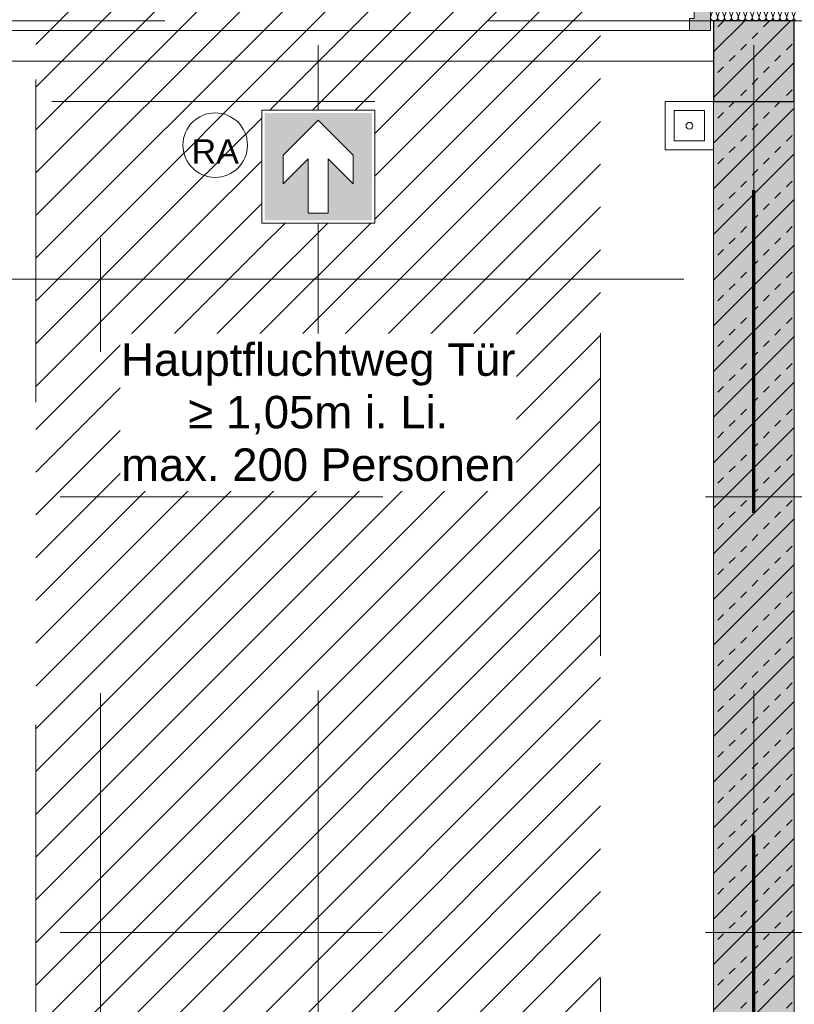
# Model space of a CAD drawing. Header units: metres. Extents: x -111 to 152, y -132 to 99.
# Tile 206 of 256: x -15.78 to -13.37, y -2.92 to 0.13. Entities that reach past the tile are written whole.
import ezdxf

# ---------------------------------------------------------------- set-up
doc = ezdxf.new("R2010")
doc.units = ezdxf.units.M
doc.header["$PDMODE"] = 1
doc.header["$PDSIZE"] = -2
for name, pattern in [('Achsen 01', [5.291531, 3.175, -1.058062, 0.352704, -0.705764]), ('gestrichelt - 01', [2, 1, -1]), ('ISO-03 Gestrichelt mit Abstand', [7.62, 3.048, -4.572]), ('ISO-07 Punktiert', [0.889, 0.127, -0.762]), ('Raster 01', [2, 1, -1]), ('VW-01 Strichlinie kurz', [2, 1, -1])]:
    doc.linetypes.add(name, pattern=pattern)
doc.layers.get('0').update_dxf_attribs({"lineweight": 25})
for name, color, linetype, lineweight in [('013_Beton und Stahlbetonarbeiten-000 Brandschutz', 7, 'Continuous', 9), ('013_Beton und Stahlbetonarbeiten-000 Unterzüge', 7, 'ISO-07 Punktiert', 13), ('013_Beton und Stahlbetonarbeiten-330 Außenstützen', 7, 'Continuous', 25), ('013_Beton und Stahlbetonarbeiten-340 Innenwände', 7, 'Continuous', 18), ('039_Trockenbauarbeiten-alllg.', 7, 'Continuous', 9), ('_1.35m (3D)', 7, 'Continuous', 9), ('_EG (2D)', 7, 'Continuous', 9), ('_EG - DS (2D)', 7, 'Continuous', 9), ('_GRU (2D)', 7, 'Continuous', 9), ('AV1-Brandschutzkonzept-Brandschutzkonzept', 7, 'Continuous', 5), ('AV1-Schnitt Achsen', 7, 'Achsen 01', 18), ('Bemaßung-Bemaßung', 7, 'Continuous', 9), ('Keine', 7, 'Continuous', 9)]:
    doc.layers.add(name, color=color, linetype=linetype, lineweight=lineweight)
for name, color, linetype, lineweight, true_color in [('013_Beton und Stahlbetonarbeiten-000 Sichtbeton-334 Außenwandöf', 5, 'Continuous', 5, 0x0000ff), ('013_Beton und Stahlbetonarbeiten-000 Sichtbeton-341 tragende In', 5, 'Continuous', 5, 0x0000ff), ('014_Fassadenarbeiten-330 mineralische Dämmung', 7, 'Continuous', 9, 0x666666), ('032_Metallarbeiten-Fenster', 7, 'Continuous', 13, 0x444444), ('AV1-Achsen', 1, 'Achsen 01', 18, 0xff0000), ('AV1-Arbeitsbühne', 7, 'gestrichelt - 01', 9, 0xf20884), ('AV1-Brandschutzkonzept-Anmerkung Text', 7, 'Continuous', 9, 0x599559), ('AV1-Raster', 7, 'Raster 01', 9, 0xa6a6a6)]:
    doc.layers.add(name, color=color, linetype=linetype, lineweight=lineweight, true_color=true_color)
doc.layers.get('0').freeze()
doc.styles.add('Arial', font='arial.ttf')
doc.dimstyles.new('COE 50', dxfattribs={"dimtxt": 126.090495, "dimasz": 0.001414, "dimexe": 0.001, "dimexo": 0.01, "dimgap": 0.001, "dimtad": 1, "dimdec": 3, "dimtxsty": 'Arial', "dimblk": 'VW_SLASH-3', "dimblk1": 'VW_SLASH-3', "dimblk2": 'VW_SLASH-3', "dimcen": 0, "dimadec": 3, "dimazin": 0, "dimtfac": 0.8, "dimtdec": 3, "dimtix": 1, "dimtmove": 0, "dimatfit": 0, "dimldrblk": 'VW_SLASH-2', "dimfxl": 0.002, "dimfxlon": 1, "dimfrac": 2, "dimtolj": 1, "dimarcsym": 0})
pattern_1 = [(45, (0, 0), (0.0707107, -0.0707107), [0.025, -0.025])]
pattern_2 = [(-135, (0.03106, -0.03313), (0.0707107, -0.0707107), [])]

# ---------------------------------------------------------------- blocks, each defined once
blk = doc.blocks.new('Group-2')
at = {"layer": 'AV1-Raster'}
for p, q in [((-14.85, -22.95), (-14.85, 1.35)), ((-13.5, -22.95), (-13.5, 1.35)), ((1.35, -1.35), (-40.5, -1.35)), ((1.35, -2.7), (-40.5, -2.7))]:
    blk.add_line(p, q, dxfattribs=at)
blk = doc.blocks.new('1.35m (3D)')
at = {"layer": 'AV1-Raster', "color": 7}
blk.add_blockref('Group-2', (0, 0), dxfattribs=at)
blk = doc.blocks.new('Group-4')
at = {"color": 255, "linetype": 'Continuous', "lineweight": 9, "transparency": 33554687}
blk.add_wipeout([(0.1, 0), (0.0707, -0.0707), (0, -0.1), (-0.0707, -0.0707), (-0.1, 0), (-0.0707, 0.0707), (0, 0.1), (0.0707, 0.0707)], dxfattribs=at).dxf.layer = 'AV1-Brandschutzkonzept-Brandschutzkonzept'
at = {"layer": 'AV1-Brandschutzkonzept-Brandschutzkonzept', "color": 1, "linetype": 'Continuous', "lineweight": 9, "true_color": 0xff0000, "transparency": 33554687}
blk.add_circle((0, 0), 0.1, dxfattribs=at)
at = {"layer": 'AV1-Brandschutzkonzept-Brandschutzkonzept', "insert": (0, -0.0573), "char_height": 0.0756, "attachment_point": 8, "line_spacing_factor": 0.967004, "style": 'Arial'}
blk.add_mtext('RA', dxfattribs=at)
blk = doc.blocks.new('Group-5')
at = {"layer": 'AV1-Brandschutzkonzept-Brandschutzkonzept', "color": 7}
blk.add_blockref('Group-4', (0, 0), dxfattribs=at)
blk = doc.blocks.new('Auslösestelle Rauchableitungsöffnung')
at = {"layer": 'AV1-Brandschutzkonzept-Brandschutzkonzept', "color": 7, "transparency": 33554687}
blk.add_blockref('Group-5', (0, 0), dxfattribs=at)
blk = doc.blocks.new('EG - DS (2D)')
at = {"layer": 'AV1-Brandschutzkonzept-Brandschutzkonzept', "color": 7}
blk.add_blockref('Auslösestelle Rauchableitungsöffnung', (-15.1692, -0.26), dxfattribs=at)
blk = doc.blocks.new('Group-85')
at = {"color": 255}
blk.add_wipeout([(-0.0001, -0.1499), (0.1499, -0.1499), (0.1499, 0.0001), (-0.0001, 0.0001)], dxfattribs=at).dxf.layer = 'AV1-Brandschutzkonzept-Brandschutzkonzept'
at = {"layer": 'AV1-Brandschutzkonzept-Brandschutzkonzept', "color": 1, "true_color": 0xff0000, "flags": 128}
blk.add_lwpolyline([(-0.0001, -0.1499), (0.1499, -0.1499), (0.1499, 0.0001), (-0.0001, 0.0001)], close=True, dxfattribs=at)
at = {"color": 255}
blk.add_wipeout([(0.028, -0.1218), (0.1218, -0.1218), (0.1218, -0.028), (0.028, -0.028)], dxfattribs=at).dxf.layer = 'AV1-Brandschutzkonzept-Brandschutzkonzept'
at = {"layer": 'AV1-Brandschutzkonzept-Brandschutzkonzept', "color": 1, "true_color": 0xff0000, "flags": 128}
blk.add_lwpolyline([(0.028, -0.1218), (0.1218, -0.1218), (0.1218, -0.028), (0.028, -0.028)], close=True, dxfattribs=at)
at = {"layer": 'AV1-Brandschutzkonzept-Brandschutzkonzept', "color": 1, "lineweight": 5, "true_color": 0xff0000, "flags": 128}
blk.add_lwpolyline([(0.0644, -0.0749), (0.0644, -0.0749, 0.414214), (0.0749, -0.0854), (0.0749, -0.0854, 0.414214), (0.0854, -0.0749), (0.0854, -0.0749), (0.0854, -0.0749, 0.414214), (0.0749, -0.0644), (0.0749, -0.0644, 0.414214), (0.0644, -0.0749)], format="xyb", close=True, dxfattribs=at)
blk = doc.blocks.new('Handfeuermelder')
at = {"layer": 'AV1-Brandschutzkonzept-Brandschutzkonzept', "color": 7, "transparency": 33554687}
blk.add_blockref('Group-85', (0, 0), dxfattribs=at)
blk = doc.blocks.new('VW_SLASH-3')
at = {"color": 0, "linetype": 'ByBlock', "lineweight": -2, "transparency": 16777216}
blk.add_line((0, 0), (-1, 0), dxfattribs=at)
at = {"color": 0, "linetype": 'Continuous', "lineweight": 15, "transparency": 16777216, "flags": 128}
blk.add_lwpolyline([(0.5, 0.5), (-0.5, -0.5)], dxfattribs=at)
blk = doc.blocks.new('*D390')
at = {"layer": 'Bemaßung-Bemaßung', "color": 0, "lineweight": -2}
for p, q in [((-17.875, 1.575), (-17.875, 1.725)), ((-13.625, 1.575), (-13.625, 1.725)), ((-13.6957, 1.675), (-17.8043, 1.675))]:
    blk.add_line(p, q, dxfattribs=at)
at = {"layer": 'Defpoints', "color": 0}
for p in [(-17.875, 1.675), (-13.625, -1.2875), (-17.875, -5.275)]:
    blk.add_point(p, dxfattribs=at)
at = {"layer": 'Bemaßung-Bemaßung', "color": 0, "lineweight": -2, "xscale": 0.070693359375, "yscale": 0.070693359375, "zscale": 0.070693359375, "rotation": 180}
blk.add_blockref('VW_SLASH-3', (-17.875, 1.675), dxfattribs=at)
at = {"layer": 'Bemaßung-Bemaßung', "color": 0, "lineweight": -2, "xscale": 0.070693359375, "yscale": 0.070693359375, "zscale": 0.070693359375}
blk.add_blockref('VW_SLASH-3', (-13.625, 1.675), dxfattribs=at)
at = {"layer": 'Bemaßung-Bemaßung', "color": 0, "insert": (-15.75, 1.8008), "char_height": 0.12609, "attachment_point": 5, "style": 'Arial'}
blk.add_mtext('\\A1;4,25', dxfattribs=at)
blk = doc.blocks.new('VW_SLASH-2')
at = {"color": 0, "linetype": 'ByBlock', "lineweight": -2, "transparency": 16777216}
blk.add_line((0, 0), (-1, 0), dxfattribs=at)
at = {"color": 0, "linetype": 'Continuous', "lineweight": 15, "transparency": 16777216, "flags": 128}
blk.add_lwpolyline([(0.5, 0.5), (-0.5, -0.5)], dxfattribs=at)
blk = doc.blocks.new('*D391')
at = {"layer": 'Bemaßung-Bemaßung', "color": 0, "lineweight": -2}
for p, q in [((-13.625, 1.575), (-13.625, 1.725)), ((-13.375, 1.575), (-13.375, 1.725)), ((-13.6957, 1.675), (-13.7664, 1.675)), ((-13.375, 1.675), (-13.625, 1.675)), ((-13.3043, 1.675), (-13.2336, 1.675))]:
    blk.add_line(p, q, dxfattribs=at)
at = {"layer": 'Defpoints', "color": 0}
for p in [(-13.625, 1.675), (-13.625, -1.2875), (-13.375, -1.475)]:
    blk.add_point(p, dxfattribs=at)
at = {"layer": 'Bemaßung-Bemaßung', "color": 0, "lineweight": -2, "xscale": 0.070693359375, "yscale": 0.070693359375, "zscale": 0.070693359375}
blk.add_blockref('VW_SLASH-3', (-13.625, 1.675), dxfattribs=at)
at = {"layer": 'Bemaßung-Bemaßung', "color": 0, "lineweight": -2, "xscale": 0.070693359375, "yscale": 0.070693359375, "zscale": 0.070693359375, "rotation": 180}
blk.add_blockref('VW_SLASH-3', (-13.375, 1.675), dxfattribs=at)
at = {"layer": 'Bemaßung-Bemaßung', "color": 0, "insert": (-13.5, 1.7894), "char_height": 0.12609, "attachment_point": 5, "style": 'Arial'}
blk.add_mtext('\\A1;25', dxfattribs=at)
blk = doc.blocks.new('*D392')
at = {"layer": 'Bemaßung-Bemaßung', "color": 0, "lineweight": -2}
for p, q in [((-13.375, 1.575), (-13.375, 1.725)), ((-9.525, 1.575), (-9.525, 1.725)), ((-9.5957, 1.675), (-13.3043, 1.675))]:
    blk.add_line(p, q, dxfattribs=at)
at = {"layer": 'Defpoints', "color": 0}
for p in [(-13.375, 1.675), (-9.525, -0.125), (-13.375, -1.475)]:
    blk.add_point(p, dxfattribs=at)
at = {"layer": 'Bemaßung-Bemaßung', "color": 0, "lineweight": -2, "xscale": 0.070693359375, "yscale": 0.070693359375, "zscale": 0.070693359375, "rotation": 180}
blk.add_blockref('VW_SLASH-3', (-13.375, 1.675), dxfattribs=at)
at = {"layer": 'Bemaßung-Bemaßung', "color": 0, "lineweight": -2, "xscale": 0.070693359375, "yscale": 0.070693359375, "zscale": 0.070693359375}
blk.add_blockref('VW_SLASH-3', (-9.525, 1.675), dxfattribs=at)
at = {"layer": 'Bemaßung-Bemaßung', "color": 0, "insert": (-11.45, 1.8008), "char_height": 0.12609, "attachment_point": 5, "style": 'Arial'}
blk.add_mtext('\\A1;3,85', dxfattribs=at)
blk = doc.blocks.new('*D586')
at = {"layer": 'Bemaßung-Bemaßung', "color": 0, "lineweight": -2}
for p, q in [((-16.075, 2.075), (-16.075, 2.225)), ((-13.625, 2.075), (-13.625, 2.225)), ((-13.6957, 2.175), (-16.0043, 2.175))]:
    blk.add_line(p, q, dxfattribs=at)
at = {"layer": 'Defpoints', "color": 0}
for p in [(-16.075, 2.175), (-16.075, 0.125), (-13.625, -0.125)]:
    blk.add_point(p, dxfattribs=at)
at = {"layer": 'Bemaßung-Bemaßung', "color": 0, "lineweight": -2, "xscale": 0.070693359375, "yscale": 0.070693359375, "zscale": 0.070693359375, "rotation": 180}
blk.add_blockref('VW_SLASH-3', (-16.075, 2.175), dxfattribs=at)
at = {"layer": 'Bemaßung-Bemaßung', "color": 0, "lineweight": -2, "xscale": 0.070693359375, "yscale": 0.070693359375, "zscale": 0.070693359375}
blk.add_blockref('VW_SLASH-3', (-13.625, 2.175), dxfattribs=at)
at = {"layer": 'Bemaßung-Bemaßung', "color": 0, "insert": (-14.85, 2.3008), "char_height": 0.12609, "attachment_point": 5, "style": 'Arial'}
blk.add_mtext('\\A1;2,45', dxfattribs=at)
blk = doc.blocks.new('*D587')
at = {"layer": 'Bemaßung-Bemaßung', "color": 0, "lineweight": -2}
for p, q in [((-13.625, 2.075), (-13.625, 2.225)), ((-13.375, 2.075), (-13.375, 2.225)), ((-13.6957, 2.175), (-13.7664, 2.175)), ((-13.375, 2.175), (-13.625, 2.175)), ((-13.3043, 2.175), (-13.2336, 2.175))]:
    blk.add_line(p, q, dxfattribs=at)
at = {"layer": 'Defpoints', "color": 0}
for p in [(-13.625, 2.175), (-13.625, -0.125), (-13.375, -0.125)]:
    blk.add_point(p, dxfattribs=at)
at = {"layer": 'Bemaßung-Bemaßung', "color": 0, "lineweight": -2, "xscale": 0.070693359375, "yscale": 0.070693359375, "zscale": 0.070693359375}
blk.add_blockref('VW_SLASH-3', (-13.625, 2.175), dxfattribs=at)
at = {"layer": 'Bemaßung-Bemaßung', "color": 0, "lineweight": -2, "xscale": 0.070693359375, "yscale": 0.070693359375, "zscale": 0.070693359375, "rotation": 180}
blk.add_blockref('VW_SLASH-3', (-13.375, 2.175), dxfattribs=at)
at = {"layer": 'Bemaßung-Bemaßung', "color": 0, "insert": (-13.5, 2.2894), "char_height": 0.12609, "attachment_point": 5, "style": 'Arial'}
blk.add_mtext('\\A1;25', dxfattribs=at)
blk = doc.blocks.new('*D588')
at = {"layer": 'Bemaßung-Bemaßung', "color": 0, "lineweight": -2}
for p, q in [((-13.375, 2.075), (-13.375, 2.225)), ((-10.925, 2.075), (-10.925, 2.225)), ((-10.9957, 2.175), (-13.3043, 2.175))]:
    blk.add_line(p, q, dxfattribs=at)
at = {"layer": 'Defpoints', "color": 0}
for p in [(-13.375, 2.175), (-13.375, -0.125), (-10.925, -0.125)]:
    blk.add_point(p, dxfattribs=at)
at = {"layer": 'Bemaßung-Bemaßung', "color": 0, "lineweight": -2, "xscale": 0.070693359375, "yscale": 0.070693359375, "zscale": 0.070693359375, "rotation": 180}
blk.add_blockref('VW_SLASH-3', (-13.375, 2.175), dxfattribs=at)
at = {"layer": 'Bemaßung-Bemaßung', "color": 0, "lineweight": -2, "xscale": 0.070693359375, "yscale": 0.070693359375, "zscale": 0.070693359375}
blk.add_blockref('VW_SLASH-3', (-10.925, 2.175), dxfattribs=at)
at = {"layer": 'Bemaßung-Bemaßung', "color": 0, "insert": (-12.15, 2.3008), "char_height": 0.12609, "attachment_point": 5, "style": 'Arial'}
blk.add_mtext('\\A1;2,45', dxfattribs=at)
blk = doc.blocks.new('Group-223')
at = {"color": 255, "linetype": 'Continuous', "transparency": 33554687}
blk.add_wipeout([(-0.1751, 0.1751), (0.1751, 0.1751), (0.1751, -0.1751), (-0.1751, -0.1751)], dxfattribs=at).dxf.layer = 'Keine'
at = {"layer": 'Keine', "color": 7, "linetype": 'Continuous', "transparency": 33554687, "flags": 128}
blk.add_lwpolyline([(-0.1751, 0.1751), (0.1751, 0.1751), (0.1751, -0.1751), (-0.1751, -0.1751)], close=True, dxfattribs=at)
at = {"layer": 'Keine', "color": 106, "linetype": 'Continuous', "true_color": 0x008011, "transparency": 33554687}
blk.add_solid([(-0.1663, -0.1663), (0.1663, -0.1663), (-0.1663, 0.1663), (0.1663, 0.1663)], dxfattribs=at)
at = {"color": 255, "linetype": 'Continuous', "transparency": 33554687}
blk.add_wipeout([(0.0242, -0.0308), (-0.0532, -0.1082), (0.0357, -0.1082), (0.1439, 0), (0.0357, 0.1082), (-0.0532, 0.1082), (0.0242, 0.0308), (-0.1439, 0.0308), (-0.1439, -0.0308)], dxfattribs=at).dxf.layer = 'Keine'
at = {"layer": 'Keine', "color": 255, "linetype": 'Continuous', "transparency": 33554687, "flags": 128}
blk.add_lwpolyline([(0.0242, -0.0308), (-0.0532, -0.1082), (0.0357, -0.1082), (0.1439, 0), (0.0357, 0.1082), (-0.0532, 0.1082), (0.0242, 0.0308), (-0.1439, 0.0308), (-0.1439, -0.0308)], close=True, dxfattribs=at)
blk = doc.blocks.new('Notausgang')
at = {"layer": 'Keine', "color": 7, "transparency": 33554687}
blk.add_blockref('Group-223', (0, 0), dxfattribs=at)
blk = doc.blocks.new('Group-307')
at = {"layer": '032_Metallarbeiten-Fenster', "linetype": 'Continuous', "lineweight": 0}
blk.add_hatch(color=7, dxfattribs=at).paths.add_polyline_path([(-13.685, 0.185), (-13.685, 0.1325), (-13.7, 0.1325), (-13.7, 0.095), (-13.635, 0.095), (-13.635, 0.185)])
at = {"layer": '032_Metallarbeiten-Fenster', "color": 8, "lineweight": 13, "flags": 128}
blk.add_lwpolyline([(-16.065, 0.095), (-16.065, 0.185), (-13.635, 0.185), (-13.635, 0.095)], close=True, dxfattribs=at)
at = {"layer": '032_Metallarbeiten-Fenster', "color": 7, "lineweight": 13, "flags": 128}
blk.add_lwpolyline([(-13.685, 0.185), (-13.685, 0.1325), (-13.7, 0.1325), (-13.7, 0.095), (-13.635, 0.095), (-13.635, 0.185)], close=True, dxfattribs=at)
blk = doc.blocks.new('Group-486')
at = {"layer": '014_Fassadenarbeiten-330 mineralische Dämmung', "transparency": 33554687, "flags": 128}
for points in [[(15.3239, -23.284, 0.513088), (15.3342, -23.27), (15.3252, -23.242, -1.372995), (15.3456, -23.242), (15.3353, -23.27, 1.372583), (15.3557, -23.27), (15.3467, -23.242, -1.372995), (15.3671, -23.242), (15.3567, -23.27, 1.372583), (15.3771, -23.27)], [(15.3353, -23.27, 1.372583), (15.3557, -23.27), (15.3467, -23.242, -1.372995), (15.3671, -23.242), (15.3567, -23.27, 1.372583), (15.3771, -23.27), (15.3681, -23.242, -1.372995), (15.3885, -23.242), (15.3782, -23.27, 1.372583), (15.3986, -23.27), (15.3896, -23.242, -1.372995), (15.41, -23.242), (15.3996, -23.27, 1.372583), (15.42, -23.27), (15.411, -23.242, -1.372995), (15.4314, -23.242), (15.4211, -23.27, 1.372583), (15.4415, -23.27), (15.4325, -23.242, -1.372995), (15.4529, -23.242), (15.4425, -23.27, 1.372583), (15.4629, -23.27), (15.4539, -23.242, -1.372995), (15.4743, -23.242), (15.464, -23.27, 1.372583), (15.4844, -23.27), (15.4754, -23.242, -1.372995), (15.4958, -23.242), (15.4854, -23.27, 1.372583), (15.5058, -23.27), (15.4968, -23.242, -1.372995), (15.5172, -23.242), (15.5069, -23.27, 1.372583), (15.5273, -23.27), (15.5183, -23.242, -1.372995), (15.5387, -23.242), (15.5283, -23.27, 1.372583), (15.5487, -23.27), (15.5397, -23.242, -1.372995), (15.5601, -23.242), (15.5498, -23.27, 1.372583), (15.5702, -23.27), (15.5612, -23.242, -1.372995), (15.5816, -23.242)], [(15.5283, -23.27, 0.324435), (15.5322, -23.282, 0.324435), (15.5448, -23.282, 0.324435), (15.5487, -23.27), (15.5397, -23.242, -0.324488), (15.5436, -23.23, -0.324488), (15.5562, -23.23, -0.324488), (15.5601, -23.242), (15.5498, -23.27, 0.324435), (15.5537, -23.282, 0.324435), (15.5663, -23.282, 0.324435), (15.5702, -23.27), (15.5612, -23.242, -0.324488), (15.5651, -23.23, -0.324488), (15.5777, -23.23, -0.324488), (15.5816, -23.242), (15.5712, -23.27, 0.324435), (15.5751, -23.282, 0.324435), (15.5877, -23.282, 0.324435), (15.5916, -23.27), (15.5826, -23.242, -0.540253), (15.5939, -23.228)], [(15.5939, -23.2791, -0.225321), (15.5927, -23.27), (15.5939, -23.2667)]]:
    blk.add_lwpolyline(points, format="xyb", dxfattribs=at)
blk = doc.blocks.new('Group-490')
at = {"layer": '014_Fassadenarbeiten-330 mineralische Dämmung', "transparency": 33554687}
blk.add_blockref('Group-486', (0, 0), dxfattribs=at)
blk = doc.blocks.new('Parametric Object-64')
at = {"layer": '014_Fassadenarbeiten-330 mineralische Dämmung', "color": 7, "transparency": 33554687}
blk.add_blockref('Group-490', (0, 0), dxfattribs=at)
at = {"layer": '014_Fassadenarbeiten-330 mineralische Dämmung', "color": 0, "flags": 1}
for tag in ['IFC_UUID', 'instanceID', 'prm0_name', 'prm0_type', 'prm0_value', 'prm1_name', 'prm1_type', 'prm1_value', 'prm2_name', 'prm2_type', 'prm2_value', 'prm3_name', 'prm3_type', 'prm3_value', 'prm4_name', 'prm4_type', 'prm4_value', 'prm5_name', 'prm5_type', 'prm5_value', 'prm6_name', 'prm6_type', 'prm6_value']:
    blk.add_attdef(tag, (-13.635, 0.1225), '', height=0.00018, dxfattribs=at)
blk = doc.blocks.new('Group-717')
at = {"layer": 'AV1-Achsen'}
blk.add_line((-43.2844, 0), (4.2656, 0), dxfattribs=at)
blk = doc.blocks.new('Group-724')
at = {"layer": 'AV1-Schnitt Achsen'}
blk.add_line((-43.35, -0.675), (4.2, -0.675), dxfattribs=at)
blk = doc.blocks.new('Group-726')
at = {"layer": 'AV1-Schnitt Achsen'}
blk.add_line((-15.525, -26.3), (-15.525, 4.7), dxfattribs=at)
blk = doc.blocks.new('GRU (2D)')
at = {"layer": 'AV1-Achsen', "color": 7}
blk.add_blockref('Group-717', (0, 0), dxfattribs=at)
at = {"layer": 'AV1-Schnitt Achsen', "color": 7}
for name in ['Group-726', 'Group-724']:
    blk.add_blockref(name, (0, 0), dxfattribs=at)
blk = doc.blocks.new('EG (2D)')
at = {"layer": 'AV1-Arbeitsbühne', "linetype": 'Continuous', "lineweight": 9}
h = blk.add_hatch(dxfattribs=at)
h.set_pattern_fill('Fahrweg', color=230, style=0, pattern_type=2)
h.set_pattern_definition([(-135, (0, 0), (0.06629126, -0.06629126), [])])
edge = h.paths.add_edge_path()
edge.add_arc((-54.5978, 13.3387), 44.4228, 329.86092, 330.47851)
edge.add_arc((-19.2462, -7.3138), 3.5278, 339.4759, 345.2734)
edge.add_arc((-17.9497, -7.5439), 2.2179, 342.507, 360.2513)
edge.add_line((-15.7318, -7.5342), (-15.725, -6.525))
edge.add_line((-15.725, -6.525), (-15.725, 1.175))
edge.add_line((-15.725, 1.175), (-13.975, 1.175))
edge.add_line((-13.975, 1.175), (-13.975, -6.525))
edge.add_line((-13.975, -6.525), (-13.9753, -6.525))
edge.add_arc((-47.2294, -7.392), 33.2654, -1.49345, 1.49345, ccw=False)
edge.add_line((-13.9753, -8.259), (-13.9753, -10.4902))
edge.add_arc((-16.375, -10), 2.4493, 312.8674, 348.4561, ccw=False)
edge.add_arc((-18.4021, -7.2512), 5.8556, 298.76511, 309.10361, ccw=False)
edge.add_arc((-18.2219, -7.6009), 5.4624, 287.0866, 298.8741, ccw=False)
edge.add_arc((-18.1592, -8.2865), 4.7907, 279.1695, 288.7786, ccw=False)
edge.add_arc((-18.0685, -7.288), 5.7673, 268.71982, 276.69885, ccw=False)
edge.add_arc((-18.3115, -2.1541), 10.9004, 266.47406, 270.59973, ccw=False)
edge.add_arc((-18.2359, -7.5234), 5.5608, 255.7465, 262.2911, ccw=False)
edge.add_arc((-17.8975, -6.4105), 6.7229, 250.51417, 255.28641, ccw=False)
edge.add_line((-20.1401, -12.7483), (-21.0105, -12.3671))
edge.add_arc((-21.9304, -13.9593), 1.8389, 59.9832, 78.1778)
edge.add_arc((-24.9263, -25.3066), 13.5728, 75.61242, 77.24671)
edge.add_arc((-22.0434, -12.5197), 0.4652, 75.894, 93.8496)
edge.add_line((-22.0746, -12.0556), (-23.075, -12.0159))
edge.add_line((-23.075, -12.0159), (-23.075, -10.196))
edge.add_line((-23.075, -10.196), (-22.1599, -10.1944))
edge.add_line((-22.1599, -10.1944), (-20.13, -10.1944))
edge.add_line((-20.13, -10.1944), (-18.7257, -10.1527))
edge.add_arc((-19.0017, 0.1421), 10.2985, 271.53586, 276.83258)
edge.add_arc((-18.0426, -8.4659), 1.6391, 279.3436, 292.578)
edge.add_arc((-19.0052, -6.3287), 3.9827, 293.5593, 300.8201)
edge.add_arc((-18.5657, -7.337), 2.8949, 303.5765, 314.7719)
edge.add_arc((-18.9575, -7.0629), 3.3665, 316.2206, 325.5766)
at = {"layer": '013_Beton und Stahlbetonarbeiten-000 Brandschutz', "color": 14, "linetype": 'gestrichelt - 01', "lineweight": 70, "transparency": 33554687}
blk.add_line((-13.5, -5.4), (-13.5, 0), dxfattribs=at)
at = {"layer": '013_Beton und Stahlbetonarbeiten-000 Sichtbeton-334 Außenwandöf', "color": 30}
blk.add_solid([(-13.425, 0.125), (-13.425, -0.125), (-13.375, 0.125), (-13.375, -0.125)], dxfattribs=at)
at = {"layer": '013_Beton und Stahlbetonarbeiten-000 Sichtbeton-341 tragende In', "color": 30}
blk.add_solid([(-13.425, -0.125), (-13.375, -0.125), (-13.425, -5.475), (-13.375, -5.525)], dxfattribs=at)
at = {"layer": '013_Beton und Stahlbetonarbeiten-000 Unterzüge', "linetype": 'VW-01 Strichlinie kurz', "flags": 128}
blk.add_lwpolyline([(-13.375, -0.125), (-13.375, 0.125), (-10.925, 0.125), (-10.925, -0.125)], close=True, dxfattribs=at)
at = {"layer": '039_Trockenbauarbeiten-alllg.', "linetype": 'ISO-03 Gestrichelt mit Abstand'}
blk.add_line((-16.075, 0), (-13.625, 0), dxfattribs=at)
at = {"layer": '039_Trockenbauarbeiten-alllg.'}
blk.add_line((-16.075, 0), (-13.625, 0), dxfattribs=at)
at = {"layer": 'AV1-Arbeitsbühne', "flags": 128}
blk.add_lwpolyline([(-16.1806, -8.966, 0.002695), (-15.9424, -8.5506, 0.025302), (-15.8343, -8.2106, 0.077579), (-15.7318, -7.5342), (-15.725, -6.525), (-15.725, 1.175), (-13.975, 1.175), (-13.975, -6.525), (-13.9753, -6.525, -0.013034), (-13.9753, -8.259), (-13.9753, -10.4902, -0.156545), (-14.7088, -11.7952, -0.045141), (-15.5842, -12.3842, -0.051478), (-16.617, -12.8222, -0.041952), (-17.3957, -13.016, -0.034829), (-18.1974, -13.0539, -0.018004), (-18.9818, -13.0339, -0.028564), (-19.605, -12.9129, -0.020826), (-20.1401, -12.7483), (-21.0105, -12.3671, 0.079556), (-21.5537, -12.1594, 0.007131), (-21.93, -12.0686, 0.078507), (-22.0746, -12.0556), (-23.075, -12.0159), (-23.075, -10.196), (-22.1599, -10.1944), (-20.13, -10.1944), (-18.7257, -10.1527, 0.023115), (-17.7765, -10.0832, 0.057811), (-17.4133, -9.9794, 0.031692), (-16.9647, -9.7489, 0.048888), (-16.5269, -9.3922, 0.040846)], format="xyb", close=True, dxfattribs=at)
at = {"layer": 'AV1-Brandschutzkonzept-Brandschutzkonzept', "color": 14, "linetype": 'gestrichelt - 01', "lineweight": 70, "transparency": 33554687}
blk.add_line((-13.5, -5.4), (-13.5, 0), dxfattribs=at)
at = {"layer": '014_Fassadenarbeiten-330 mineralische Dämmung', "xscale": -1, "rotation": 180}
blk.add_blockref('Parametric Object-64', (-28.9589, -23.103), dxfattribs=at)
at = {"layer": '032_Metallarbeiten-Fenster', "color": 7}
blk.add_blockref('Group-307', (0, 0), dxfattribs=at)
at = {"layer": 'AV1-Brandschutzkonzept-Brandschutzkonzept', "color": 7}
blk.add_blockref('Handfeuermelder', (-13.7749, -0.1251), dxfattribs=at)
at = {"layer": 'Bemaßung-Bemaßung'}
for base, p1, p2, text, picture, middle in [((-13.375, 2.175), (-10.925, -0.125), (-13.375, -0.125), '2,45', '*D588', (-12.15, 2.3008)), ((-13.375, 1.675), (-9.525, -0.125), (-13.375, -1.475), '3,85', '*D392', (-11.45, 1.8008))]:
    dim = blk.add_linear_dim(base=base, p1=p1, p2=p2, text=text, dimstyle='COE 50', override={"dimtxt": 0.12609, "dimasz": 0.070693, "dimexe": 0.05, "dimgap": 0.05, "dimpost": '<>', "dimtxsty": 'Arial', "dimtmove": 2, "dimfxl": 0.1}, dxfattribs=at)
    dim.commit()
    dim.dimension.update_dxf_attribs({"geometry": picture, "text_midpoint": middle})
at = {"layer": '013_Beton und Stahlbetonarbeiten-330 Außenstützen', "linetype": 'Continuous', "lineweight": 0, "true_color": 0xc0c0c0}
blk.add_hatch(color=9, dxfattribs=at).paths.add_polyline_path([(-13.375, 0.125), (-13.625, 0.125), (-13.625, -0.125), (-13.375, -0.125)])
at = {"layer": '013_Beton und Stahlbetonarbeiten-330 Außenstützen', "linetype": 'Continuous', "lineweight": 13}
h = blk.add_hatch(dxfattribs=at)
h.set_pattern_fill('Stahlbeton', color=251, style=0, pattern_type=2)
h.set_pattern_definition(pattern_1)
h.paths.add_polyline_path([(-13.375, 0.125), (-13.625, 0.125), (-13.625, -0.125), (-13.375, -0.125)])
h = blk.add_hatch(dxfattribs=at)
h.set_pattern_fill('Stahlbeton-1', color=251, style=0, pattern_type=2)
h.set_pattern_definition(pattern_2)
h.paths.add_polyline_path([(-13.375, 0.125), (-13.625, 0.125), (-13.625, -0.125), (-13.375, -0.125)])
at = {"layer": '013_Beton und Stahlbetonarbeiten-340 Innenwände', "linetype": 'Continuous', "lineweight": 0, "true_color": 0xc0c0c0}
blk.add_hatch(color=9, dxfattribs=at).paths.add_polyline_path([(-13.625, -5.525), (-13.625, -0.125), (-13.375, -0.125), (-13.375, -5.525)])
at = {"layer": '013_Beton und Stahlbetonarbeiten-340 Innenwände', "linetype": 'Continuous', "lineweight": 13}
h = blk.add_hatch(dxfattribs=at)
h.set_pattern_fill('Stahlbeton', color=251, style=0, pattern_type=2)
h.set_pattern_definition(pattern_1)
h.paths.add_polyline_path([(-13.625, -5.525), (-13.625, -0.125), (-13.375, -0.125), (-13.375, -5.525)])
h = blk.add_hatch(dxfattribs=at)
h.set_pattern_fill('Stahlbeton-1', color=251, style=0, pattern_type=2)
h.set_pattern_definition(pattern_2)
h.paths.add_polyline_path([(-13.625, -5.525), (-13.625, -0.125), (-13.375, -0.125), (-13.375, -5.525)])
at = {"layer": '013_Beton und Stahlbetonarbeiten-000 Sichtbeton-334 Außenwandöf', "color": 30}
blk.add_solid([(-13.625, 0.125), (-13.625, -0.125), (-13.575, 0.125), (-13.575, -0.125)], dxfattribs=at)
at = {"layer": '013_Beton und Stahlbetonarbeiten-000 Sichtbeton-341 tragende In', "color": 30}
blk.add_solid([(-13.625, -5.275), (-13.625, -0.125), (-13.575, -5.275), (-13.575, -0.125)], dxfattribs=at)
at = {"layer": '013_Beton und Stahlbetonarbeiten-000 Unterzüge', "linetype": 'VW-01 Strichlinie kurz', "flags": 128}
blk.add_lwpolyline([(-16.075, -0.125), (-16.075, 0.125), (-13.625, 0.125), (-13.625, -0.125)], close=True, dxfattribs=at)
at = {"layer": '013_Beton und Stahlbetonarbeiten-330 Außenstützen', "flags": 128}
blk.add_lwpolyline([(-13.375, 0.125), (-13.625, 0.125), (-13.625, -0.125), (-13.375, -0.125)], close=True, dxfattribs=at)
at = {"layer": '013_Beton und Stahlbetonarbeiten-340 Innenwände', "flags": 128}
blk.add_lwpolyline([(-13.625, -5.525), (-13.625, -0.125), (-13.375, -0.125), (-13.375, -5.525)], close=True, dxfattribs=at)
at = {"layer": 'Bemaßung-Bemaßung'}
for base, p1, p2, text, picture, middle in [((-16.075, 2.175), (-13.625, -0.125), (-16.075, 0.125), '2,45', '*D586', (-14.85, 2.3008)), ((-13.625, 2.175), (-13.375, -0.125), (-13.625, -0.125), '25', '*D587', (-13.5, 2.2894)), ((-17.875, 1.675), (-13.625, -1.2875), (-17.875, -5.275), '4,25', '*D390', (-15.75, 1.8008)), ((-13.625, 1.675), (-13.375, -1.475), (-13.625, -1.2875), '25', '*D391', (-13.5, 1.7894))]:
    dim = blk.add_linear_dim(base=base, p1=p1, p2=p2, text=text, dimstyle='COE 50', override={"dimtxt": 0.12609, "dimasz": 0.070693, "dimexe": 0.05, "dimgap": 0.05, "dimpost": '<>', "dimtxsty": 'Arial', "dimtmove": 2, "dimfxl": 0.1}, dxfattribs=at)
    dim.commit()
    dim.dimension.update_dxf_attribs({"geometry": picture, "text_midpoint": middle})
at = {"layer": 'AV1-Brandschutzkonzept-Brandschutzkonzept', "color": 7, "rotation": 90}
blk.add_blockref('Notausgang', (-14.85, -0.3265), dxfattribs=at)
at = {"color": 255, "transparency": 33554508}
blk.add_wipeout([(-15.4633, -1.3315), (-14.2367, -1.3315), (-14.2367, -0.8446), (-15.4633, -0.8446)], dxfattribs=at).dxf.layer = 'AV1-Brandschutzkonzept-Anmerkung Text'
at = {"layer": 'AV1-Brandschutzkonzept-Anmerkung Text', "insert": (-14.85, -1.0881), "char_height": 0.100872, "attachment_point": 5, "line_spacing_factor": 0.969122, "style": 'Arial'}
blk.add_mtext('Hauptfluchtweg Tür\\P≥ 1,05m i. Li.\\Pmax. 200 Personen', dxfattribs=at)

msp = doc.modelspace()

# ---------------------------------------------------------------- block references
at = {"layer": '_1.35m (3D)'}
msp.add_blockref('1.35m (3D)', (0, 0), dxfattribs=at)

# ---------------------------------------------------------------- next in the draw order: block references
at = {"layer": '_EG - DS (2D)'}
msp.add_blockref('EG - DS (2D)', (0, 0), dxfattribs=at)

# ---------------------------------------------------------------- next in the draw order: block references
at = {"layer": '_EG (2D)'}
msp.add_blockref('EG (2D)', (0, 0), dxfattribs=at)

# ---------------------------------------------------------------- next in the draw order: block references
at = {"layer": '_GRU (2D)'}
msp.add_blockref('GRU (2D)', (0, 0), dxfattribs=at)

doc.saveas('drawing.dxf')
